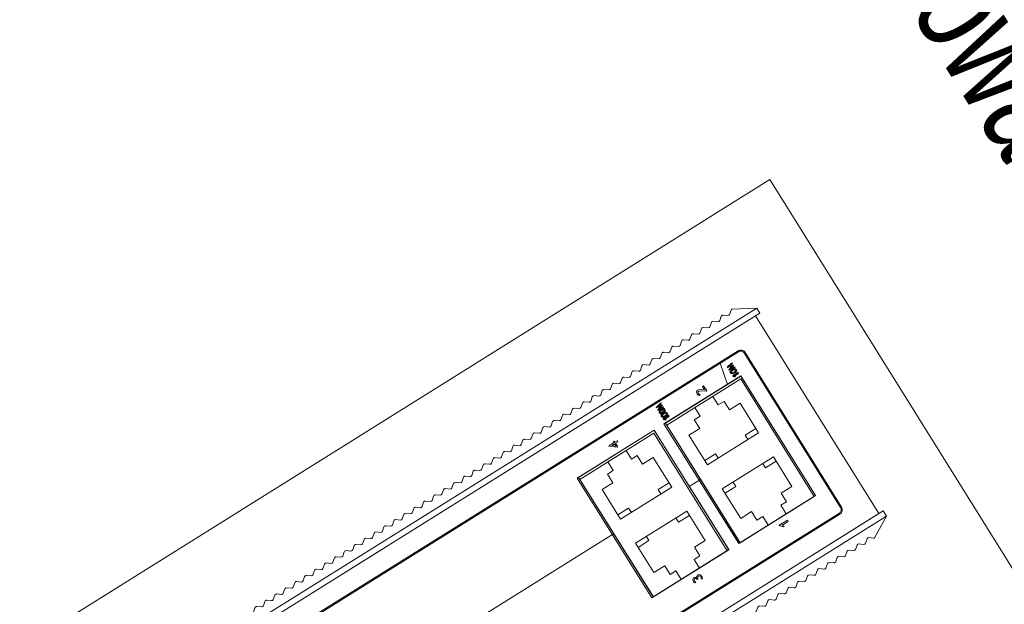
# Model space of a CAD drawing. Header units: metres. Extents: x 0 to 8443948, y 0 to 5887002.
# Tile 235 of 256: x 8443850.69 to 8443862.87, y 5886680.32 to 5886687.55. Entities that reach past the tile are written whole.
import ezdxf
from ezdxf.enums import TextEntityAlignment as Align

# ---------------------------------------------------------------- set-up
doc = ezdxf.new("R2010")
doc.units = ezdxf.units.M
doc.header["$MEASUREMENT"] = 0
doc.linetypes.add('DASHED', pattern=[19.05, 12.7, -6.35])
doc.layers.get('0').update_dxf_attribs({"color": 250, "linetype": 'CONTINUOUS', "lineweight": 5})
doc.layers.add('___H_1', color=160, linetype='CONTINUOUS')
doc.layers.add('światłowód', color=7, linetype='DASHED', lineweight=30)
doc.styles.add('romans', font='romans.shx')
doc.styles.get("Standard").update_dxf_attribs({"font": 'Working1250', "width": 0.75})

# ---------------------------------------------------------------- blocks, each defined once
blk = doc.blocks.new('A$C025A22F5')
for p, q in [((4.25, 3.59), (0, 1.19)), ((4.46, 3.53), (5.19, 2.97)), ((5.62, 2.96), (6.33, 3.52)), ((6.76, 3.53), (7.49, 2.97)), ((7.92, 2.96), (8.63, 3.52)), ((9.06, 3.53), (9.79, 2.97)), ((10.22, 2.96), (10.93, 3.52)), ((11.36, 3.53), (12.09, 2.97)), ((12.52, 2.96), (13.23, 3.52)), ((13.66, 3.53), (14.39, 2.97)), ((14.82, 2.96), (15.53, 3.52)), ((15.96, 3.53), (16.69, 2.97)), ((17.12, 2.96), (17.83, 3.52)), ((18.26, 3.53), (18.99, 2.97)), ((19.42, 2.96), (20.13, 3.52)), ((20.56, 3.53), (21.29, 2.97)), ((21.72, 2.96), (22.43, 3.52)), ((22.86, 3.53), (23.59, 2.97)), ((24.02, 2.96), (24.73, 3.52)), ((25.16, 3.53), (25.89, 2.97)), ((26.32, 2.96), (27.03, 3.52)), ((27.46, 3.53), (28.19, 2.97)), ((28.62, 2.96), (29.33, 3.52)), ((29.76, 3.53), (30.49, 2.97)), ((30.92, 2.96), (31.63, 3.52)), ((32.06, 3.53), (32.79, 2.97)), ((33.22, 2.96), (33.93, 3.52)), ((34.36, 3.53), (35.09, 2.97)), ((35.52, 2.96), (36.23, 3.52)), ((36.66, 3.53), (37.39, 2.97)), ((37.82, 2.96), (38.53, 3.52)), ((38.96, 3.53), (39.69, 2.97)), ((40.12, 2.96), (40.83, 3.52)), ((41.26, 3.53), (41.99, 2.97)), ((42.42, 2.96), (43.13, 3.52)), ((43.56, 3.53), (44.29, 2.97)), ((44.72, 2.96), (45.43, 3.52)), ((45.86, 3.53), (46.59, 2.97)), ((47.02, 2.96), (47.73, 3.52)), ((48.16, 3.53), (48.89, 2.97)), ((49.32, 2.96), (50.03, 3.52)), ((50.46, 3.53), (51.19, 2.97)), ((51.62, 2.96), (52.33, 3.52)), ((52.76, 3.53), (53.49, 2.97)), ((53.92, 2.96), (54.63, 3.52)), ((55.06, 3.53), (55.79, 2.97)), ((56.22, 2.96), (56.93, 3.52)), ((57.36, 3.53), (58.09, 2.97)), ((58.52, 2.96), (59.23, 3.52)), ((59.66, 3.53), (60.39, 2.97)), ((60.82, 2.96), (61.53, 3.52)), ((61.96, 3.53), (62.69, 2.97)), ((63.12, 2.96), (63.83, 3.52)), ((64.26, 3.53), (64.99, 2.97)), ((65.42, 2.96), (66.13, 3.52)), ((66.56, 3.53), (67.29, 2.97)), ((67.72, 2.96), (68.43, 3.52)), ((68.86, 3.53), (69.59, 2.97)), ((70.02, 2.96), (70.73, 3.52)), ((71.16, 3.53), (71.89, 2.97)), ((72.32, 2.96), (73.03, 3.52)), ((73.46, 3.53), (74.19, 2.97)), ((74.62, 2.96), (75.33, 3.52)), ((75.76, 3.53), (76.49, 2.97)), ((76.92, 2.96), (77.63, 3.52)), ((78.06, 3.53), (78.79, 2.97)), ((79.22, 2.96), (79.93, 3.52)), ((80.36, 3.53), (81.09, 2.97)), ((81.52, 2.96), (82.23, 3.52)), ((82.66, 3.53), (83.39, 2.97)), ((83.82, 2.96), (84.53, 3.52)), ((84.96, 3.53), (85.69, 2.97)), ((86.12, 2.96), (86.83, 3.52)), ((87.26, 3.53), (87.99, 2.97)), ((88.42, 2.96), (89.13, 3.52)), ((89.56, 3.53), (90.29, 2.97)), ((90.72, 2.96), (91.43, 3.52)), ((91.86, 3.53), (92.59, 2.97)), ((93.02, 2.96), (93.73, 3.52)), ((94.16, 3.53), (94.89, 2.97)), ((95.32, 2.96), (96.03, 3.52)), ((96.46, 3.53), (97.19, 2.97)), ((97.62, 2.96), (98.33, 3.52)), ((98.76, 3.53), (99.49, 2.97)), ((99.92, 2.96), (100.63, 3.52)), ((101.06, 3.53), (101.79, 2.97)), ((102.22, 2.96), (102.93, 3.52)), ((103.36, 3.53), (104.09, 2.97)), ((104.52, 2.96), (105.23, 3.52)), ((105.66, 3.53), (106.39, 2.97)), ((106.82, 2.96), (107.53, 3.52)), ((107.96, 3.53), (108.69, 2.97)), ((109.12, 2.96), (109.83, 3.52)), ((110.26, 3.53), (110.99, 2.97)), ((111.42, 2.96), (112.13, 3.52)), ((112.56, 3.53), (113.29, 2.97)), ((113.72, 2.96), (114.43, 3.52)), ((114.86, 3.53), (115.59, 2.97)), ((116.02, 2.96), (116.73, 3.52)), ((117.16, 3.53), (117.89, 2.97)), ((118.32, 2.96), (119.03, 3.52)), ((119.46, 3.53), (120.19, 2.97)), ((120.62, 2.96), (121.33, 3.52)), ((121.76, 3.53), (122.49, 2.97)), ((122.92, 2.96), (123.63, 3.52)), ((124.06, 3.53), (124.79, 2.97)), ((125.22, 2.96), (125.93, 3.52)), ((126.36, 3.53), (127.09, 2.97)), ((127.52, 2.96), (128.23, 3.52)), ((128.66, 3.53), (129.39, 2.97)), ((129.82, 2.96), (130.53, 3.52)), ((130.75, 3.59), (135, 1.19)), ((135, 1.19), (0, 1.19)), ((0, 0), (0, 1.19)), ((135, 0), (135, 1.19)), ((135, 0), (0, 0))]:
    blk.add_line(p, q)
for centre, start, end in [((4.25, 3.19), 59.0362, 90), ((5.41, 3.3), 236.1619, 300.9638), ((6.55, 3.19), 90, 124.1798), ((6.55, 3.19), 59.0362, 90), ((7.71, 3.3), 236.1619, 300.9638), ((8.85, 3.19), 90, 124.1798), ((8.85, 3.19), 59.0362, 90), ((10.01, 3.3), 236.1619, 300.9638), ((11.15, 3.19), 90, 124.1798), ((11.15, 3.19), 59.0362, 90), ((12.31, 3.3), 236.1619, 300.9638), ((13.45, 3.19), 90, 124.1798), ((13.45, 3.19), 59.0362, 90), ((14.61, 3.3), 236.1619, 300.9638), ((15.75, 3.19), 90, 124.1798), ((15.75, 3.19), 59.0362, 90), ((16.91, 3.3), 236.1619, 300.9638), ((18.05, 3.19), 90, 124.1798), ((18.05, 3.19), 59.0362, 90), ((19.21, 3.3), 236.1619, 300.9638), ((20.35, 3.19), 90, 124.1798), ((20.35, 3.19), 59.0362, 90), ((21.51, 3.3), 236.1619, 300.9638), ((22.65, 3.19), 90, 124.1798), ((22.65, 3.19), 59.0362, 90), ((23.81, 3.3), 236.1619, 300.9638), ((24.95, 3.19), 90, 124.1798), ((24.95, 3.19), 59.0362, 90), ((26.11, 3.3), 236.1619, 300.9638), ((27.25, 3.19), 90, 124.1798), ((27.25, 3.19), 59.0362, 90), ((28.41, 3.3), 236.1619, 300.9638), ((29.55, 3.19), 90, 124.1798), ((29.55, 3.19), 59.0362, 90), ((30.71, 3.3), 236.1619, 300.9638), ((31.85, 3.19), 90, 124.1798), ((31.85, 3.19), 59.0362, 90), ((33.01, 3.3), 236.1619, 300.9638), ((34.15, 3.19), 90, 124.1798), ((34.15, 3.19), 59.0362, 90), ((35.31, 3.3), 236.1619, 300.9638), ((36.45, 3.19), 90, 124.1798), ((36.45, 3.19), 59.0362, 90), ((37.61, 3.3), 236.1619, 300.9638), ((38.75, 3.19), 90, 124.1798), ((38.75, 3.19), 59.0362, 90), ((39.91, 3.3), 236.1619, 300.9638), ((41.05, 3.19), 90, 124.1798), ((41.05, 3.19), 59.0362, 90), ((42.21, 3.3), 236.1619, 300.9638), ((43.35, 3.19), 90, 124.1798), ((43.35, 3.19), 59.0362, 90), ((44.51, 3.3), 236.1619, 300.9638), ((45.65, 3.19), 90, 124.1798), ((45.65, 3.19), 59.0362, 90), ((46.81, 3.3), 236.1619, 300.9638), ((47.95, 3.19), 90, 124.1798), ((47.95, 3.19), 59.0362, 90), ((49.11, 3.3), 236.1619, 300.9638), ((50.25, 3.19), 90, 124.1798), ((50.25, 3.19), 59.0362, 90), ((51.41, 3.3), 236.1619, 300.9638), ((52.55, 3.19), 90, 124.1798), ((52.55, 3.19), 59.0362, 90), ((53.71, 3.3), 236.1619, 300.9638), ((54.85, 3.19), 90, 124.1798), ((54.85, 3.19), 59.0362, 90), ((56.01, 3.3), 236.1619, 300.9638), ((57.15, 3.19), 90, 124.1798), ((57.15, 3.19), 59.0362, 90), ((58.31, 3.3), 236.1619, 300.9638), ((59.45, 3.19), 90, 124.1798), ((59.45, 3.19), 59.0362, 90), ((60.61, 3.3), 236.1619, 300.9638), ((61.75, 3.19), 90, 124.1798), ((61.75, 3.19), 59.0362, 90), ((62.91, 3.3), 236.1619, 300.9638), ((64.05, 3.19), 90, 124.1798), ((64.05, 3.19), 59.0362, 90), ((65.21, 3.3), 236.1619, 300.9638), ((66.35, 3.19), 90, 124.1798), ((66.35, 3.19), 59.0362, 90), ((67.51, 3.3), 236.1619, 300.9638), ((68.65, 3.19), 90, 124.1798), ((68.65, 3.19), 59.0362, 90), ((69.81, 3.3), 236.1619, 300.9638), ((70.95, 3.19), 90, 124.1798), ((70.95, 3.19), 59.0362, 90), ((72.11, 3.3), 236.1619, 300.9638), ((73.25, 3.19), 90, 124.1798), ((73.25, 3.19), 59.0362, 90), ((74.41, 3.3), 236.1619, 300.9638), ((75.55, 3.19), 90, 124.1798), ((75.55, 3.19), 59.0362, 90), ((76.71, 3.3), 236.1619, 300.9638), ((77.85, 3.19), 90, 124.1798), ((77.85, 3.19), 59.0362, 90), ((79.01, 3.3), 236.1619, 300.9638), ((80.15, 3.19), 90, 124.1798), ((80.15, 3.19), 59.0362, 90), ((81.31, 3.3), 236.1619, 300.9638), ((82.45, 3.19), 90, 124.1798), ((82.45, 3.19), 59.0362, 90), ((83.61, 3.3), 236.1619, 300.9638), ((84.75, 3.19), 90, 124.1798), ((84.75, 3.19), 59.0362, 90), ((85.91, 3.3), 236.1619, 300.9638), ((87.05, 3.19), 90, 124.1798), ((87.05, 3.19), 59.0362, 90), ((88.21, 3.3), 236.1619, 300.9638), ((89.35, 3.19), 90, 124.1798), ((89.35, 3.19), 59.0362, 90), ((90.51, 3.3), 236.1619, 300.9638), ((91.65, 3.19), 90, 124.1798), ((91.65, 3.19), 59.0362, 90), ((92.81, 3.3), 236.1619, 300.9638), ((93.95, 3.19), 90, 124.1798), ((93.95, 3.19), 59.0362, 90), ((95.11, 3.3), 236.1619, 300.9638), ((96.25, 3.19), 90, 124.1798), ((96.25, 3.19), 59.0362, 90), ((97.41, 3.3), 236.1619, 300.9638), ((98.55, 3.19), 90, 124.1798), ((98.55, 3.19), 59.0362, 90), ((99.71, 3.3), 236.1619, 300.9638), ((100.85, 3.19), 90, 124.1798), ((100.85, 3.19), 59.0362, 90), ((102.01, 3.3), 236.1619, 300.9638), ((103.15, 3.19), 90, 124.1798), ((103.15, 3.19), 59.0362, 90), ((104.31, 3.3), 236.1619, 300.9638), ((105.45, 3.19), 90, 124.1798), ((105.45, 3.19), 59.0362, 90), ((106.61, 3.3), 236.1619, 300.9638), ((107.75, 3.19), 90, 124.1798), ((107.75, 3.19), 59.0362, 90), ((108.91, 3.3), 236.1619, 300.9638), ((110.05, 3.19), 90, 124.1798), ((110.05, 3.19), 59.0362, 90), ((111.21, 3.3), 236.1619, 300.9638), ((112.35, 3.19), 90, 124.1798), ((112.35, 3.19), 59.0362, 90), ((113.51, 3.3), 236.1619, 300.9638), ((114.65, 3.19), 90, 124.1798), ((114.65, 3.19), 59.0362, 90), ((115.81, 3.3), 236.1619, 300.9638), ((116.95, 3.19), 90, 124.1798), ((116.95, 3.19), 59.0362, 90), ((118.11, 3.3), 236.1619, 300.9638), ((119.25, 3.19), 90, 124.1798), ((119.25, 3.19), 59.0362, 90), ((120.41, 3.3), 236.1619, 300.9638), ((121.55, 3.19), 90, 124.1798), ((121.55, 3.19), 59.0362, 90), ((122.71, 3.3), 236.1619, 300.9638), ((123.85, 3.19), 90, 124.1798), ((123.85, 3.19), 59.0362, 90), ((125.01, 3.3), 236.1619, 300.9638), ((126.15, 3.19), 90, 124.1798), ((126.15, 3.19), 59.0362, 90), ((127.31, 3.3), 236.1619, 300.9638), ((128.45, 3.19), 90, 124.1798), ((128.45, 3.19), 59.0362, 90), ((129.61, 3.3), 236.1619, 300.9638), ((130.75, 3.19), 90, 124.1798)]:
    blk.add_arc(centre, 0.4, start, end)
blk = doc.blocks.new('AI9-BLK37')
at = {"layer": '___H_1', "color": 7}
blk.add_lwpolyline([(1.64, -0.63), (1.38, 0.61), (1.33, 0.61), (1.08, -0.28), (0.8, 0.61), (0.72, 0.61), (0.52, -0.63), (0.67, -0.63), (0.8, 0.18), (1.05, -0.63), (1.11, -0.63), (1.33, 0.18), (1.49, -0.63)], close=True, dxfattribs=at)
for points, knots in [([(-1.41, -0.63), (-1.41, -0.63), (-1.41, 0.33), (-1.41, 0.33), (-1.41, 0.33), (-1.64, 0.18), (-1.64, 0.18), (-1.64, 0.18), (-1.64, 0.33), (-1.64, 0.33), (-1.59, 0.36), (-1.51, 0.41), (-1.46, 0.46), (-1.38, 0.51), (-1.33, 0.58), (-1.31, 0.63), (-1.31, 0.63), (-1.26, 0.63), (-1.26, 0.63), (-1.26, 0.63), (-1.26, -0.63), (-1.26, -0.63), (-1.26, -0.63), (-1.41, -0.63), (-1.41, -0.63)], [0, 0, 0, 0, 1, 1, 1, 2, 2, 2, 3, 3, 3, 4, 4, 4, 5, 5, 5, 6, 6, 6, 7, 7, 7, 8, 8, 8, 8]), ([(-1, -0.51), (-0.93, -0.61), (-0.83, -0.63), (-0.72, -0.63), (-0.6, -0.63), (-0.5, -0.58), (-0.44, -0.48), (-0.37, -0.36), (-0.34, -0.2), (-0.34, 0), (-0.34, 0.23), (-0.37, 0.41), (-0.44, 0.51), (-0.5, 0.58), (-0.6, 0.63), (-0.7, 0.63), (-0.83, 0.63), (-0.93, 0.58), (-0.98, 0.48), (-1.05, 0.36), (-1.08, 0.2), (-1.08, 0.03), (-1.08, -0.23), (-1.05, -0.41), (-1, -0.51)], [0, 0, 0, 0, 1, 1, 1, 2, 2, 2, 3, 3, 3, 4, 4, 4, 5, 5, 5, 6, 6, 6, 7, 7, 7, 8, 8, 8, 8]), ([(-0.7, 0.51), (-0.67, 0.51), (-0.62, 0.48), (-0.6, 0.46), (-0.55, 0.41), (-0.55, 0.38), (-0.52, 0.3), (-0.52, 0.25), (-0.5, 0.15), (-0.5, 0.03), (-0.5, -0.18), (-0.52, -0.3), (-0.55, -0.38), (-0.6, -0.46), (-0.65, -0.51), (-0.72, -0.51), (-0.85, -0.51), (-0.93, -0.33), (-0.93, 0.03), (-0.93, 0.33), (-0.85, 0.51), (-0.7, 0.51), (-0.7, 0.51), (-0.7, 0.51), (-0.7, 0.51)], [0, 0, 0, 0, 1, 1, 1, 2, 2, 2, 3, 3, 3, 4, 4, 4, 5, 5, 5, 6, 6, 6, 7, 7, 7, 8, 8, 8, 8]), ([(-0.27, 0.03), (-0.27, 0.2), (-0.24, 0.36), (-0.17, 0.48), (-0.11, 0.58), (-0.01, 0.63), (0.11, 0.63), (0.24, 0.63), (0.32, 0.58), (0.39, 0.51), (0.44, 0.41), (0.47, 0.23), (0.47, 0), (0.47, -0.2), (0.44, -0.36), (0.37, -0.48), (0.32, -0.58), (0.22, -0.63), (0.11, -0.63), (-0.01, -0.63), (-0.11, -0.61), (-0.17, -0.51), (-0.24, -0.41), (-0.27, -0.23), (-0.27, 0.03), (-0.27, 0.03), (-0.27, 0.03), (-0.27, 0.03)], [0, 0, 0, 0, 1, 1, 1, 2, 2, 2, 3, 3, 3, 4, 4, 4, 5, 5, 5, 6, 6, 6, 7, 7, 7, 8, 8, 8, 9, 9, 9, 9]), ([(-0.11, 0.03), (-0.11, -0.33), (-0.04, -0.51), (0.09, -0.51), (0.17, -0.51), (0.22, -0.46), (0.27, -0.38), (0.29, -0.3), (0.32, -0.18), (0.32, 0.03), (0.32, 0.15), (0.32, 0.25), (0.29, 0.3), (0.29, 0.38), (0.27, 0.41), (0.22, 0.46), (0.19, 0.48), (0.17, 0.51), (0.11, 0.51), (-0.04, 0.51), (-0.11, 0.33), (-0.11, 0.03)], [0, 0, 0, 0, 1, 1, 1, 2, 2, 2, 3, 3, 3, 4, 4, 4, 5, 5, 5, 6, 6, 6, 7, 7, 7, 7])]:
    blk.add_open_spline(points, degree=3, knots=knots, dxfattribs=at)
blk = doc.blocks.new('AI9-BLK36')
at = {"layer": '___H_1', "color": 7}
blk.add_lwpolyline([(1.17, -0.62), (1.02, 0.17), (0.79, -0.65), (0.74, -0.65), (0.48, 0.17), (0.36, -0.62), (0.2, -0.62), (0.41, 0.62), (0.48, 0.62), (0.76, -0.29), (1.02, 0.62), (1.07, 0.62), (1.32, -0.62)], close=True, dxfattribs=at)
for points in [[(-1.09, -0.62), (-1.09, -0.62), (-1.09, 0.32), (-1.09, 0.32), (-1.09, 0.32), (-1.32, 0.17), (-1.32, 0.17), (-1.32, 0.17), (-1.32, 0.32), (-1.32, 0.32), (-1.27, 0.34), (-1.22, 0.39), (-1.14, 0.44), (-1.07, 0.52), (-1.02, 0.57), (-0.99, 0.62), (-0.99, 0.62), (-0.94, 0.62), (-0.94, 0.62), (-0.94, 0.62), (-0.94, -0.62), (-0.94, -0.62), (-0.94, -0.62), (-1.09, -0.62), (-1.09, -0.62)], [(-0.51, -0.52), (-0.46, -0.6), (-0.36, -0.65), (-0.23, -0.65), (-0.1, -0.65), (-0.03, -0.6), (0.05, -0.47), (0.1, -0.37), (0.13, -0.19), (0.13, 0.01), (0.13, 0.24), (0.1, 0.39), (0.05, 0.5), (0, 0.6), (-0.1, 0.65), (-0.23, 0.65), (-0.33, 0.65), (-0.43, 0.57), (-0.51, 0.47), (-0.56, 0.34), (-0.61, 0.22), (-0.61, 0.04), (-0.61, -0.24), (-0.56, -0.42), (-0.51, -0.52)], [(-0.23, 0.5), (-0.18, 0.5), (-0.13, 0.47), (-0.1, 0.44), (-0.08, 0.42), (-0.05, 0.37), (-0.05, 0.29), (-0.03, 0.24), (-0.03, 0.14), (-0.03, 0.01), (-0.03, -0.19), (-0.03, -0.32), (-0.08, -0.39), (-0.1, -0.47), (-0.18, -0.5), (-0.25, -0.5), (-0.38, -0.5), (-0.46, -0.34), (-0.46, 0.01), (-0.46, 0.34), (-0.38, 0.5), (-0.23, 0.5), (-0.23, 0.5), (-0.23, 0.5), (-0.23, 0.5)]]:
    blk.add_open_spline(points, degree=3, knots=[0, 0, 0, 0, 1, 1, 1, 2, 2, 2, 3, 3, 3, 4, 4, 4, 5, 5, 5, 6, 6, 6, 7, 7, 7, 8, 8, 8, 8], dxfattribs=at)
blk = doc.blocks.new('EDS-305-M-SC')
for p, q in [((-22.9, 134), (-22.9, 0)), ((22.9, 134), (22.9, 0)), ((-13.3, 46.66), (-13.3, 28.83)), ((-13.3, 46.31), (13.95, 46.31)), ((-13.3, 46.31), (-13.3, 29.18)), ((13.95, 46.31), (13.95, 29.18)), ((-9.3, 43.68), (-9.3, 41.19)), ((-9.3, 43.68), (-2.45, 43.68)), ((-3.45, 43.68), (-3.45, 41.18)), ((-2.45, 43.68), (-2.45, 31.81)), ((3.1, 43.68), (3.1, 31.81)), ((9.95, 43.68), (3.1, 43.68)), ((4.1, 43.68), (4.1, 41.18)), ((9.95, 43.68), (9.95, 41.19)), ((-11.3, 41.19), (-11.3, 39.84)), ((-9.3, 41.19), (-11.3, 41.19)), ((-3.45, 41.18), (-2.45, 41.18)), ((4.1, 41.18), (3.1, 41.18)), ((9.95, 41.19), (11.95, 41.19)), ((11.95, 41.19), (11.95, 39.84)), ((-11.3, 39.84), (-13.3, 39.84)), ((-13.3, 39.84), (-13.3, 35.64)), ((11.95, 39.84), (13.95, 39.84)), ((13.95, 39.84), (13.95, 35.64)), ((-11.3, 35.64), (-13.3, 35.64)), ((-11.3, 35.64), (-11.3, 34.29)), ((11.95, 35.64), (11.95, 34.29)), ((11.95, 35.64), (13.95, 35.64)), ((-9.3, 34.29), (-11.3, 34.29)), ((-9.3, 34.29), (-9.3, 31.81)), ((-3.45, 34.31), (-3.45, 31.81)), ((-3.45, 34.31), (-2.45, 34.31)), ((4.1, 34.31), (3.1, 34.31)), ((4.1, 34.31), (4.1, 31.81)), ((9.95, 34.29), (11.95, 34.29)), ((9.95, 34.29), (9.95, 31.81)), ((-9.3, 31.81), (-2.45, 31.81)), ((9.95, 31.81), (3.1, 31.81)), ((-13.3, 29.18), (13.95, 29.18)), ((-13.3, 26.53), (-13.3, 8.7)), ((-13.3, 26.18), (13.95, 26.18)), ((-13.3, 26.18), (-13.3, 9.05)), ((13.95, 26.18), (13.95, 9.05)), ((-9.3, 23.55), (-2.45, 23.55)), ((-9.3, 23.55), (-9.3, 21.06)), ((-3.45, 23.55), (-3.45, 21.05)), ((-2.45, 23.55), (-2.45, 11.68)), ((3.1, 23.55), (3.1, 11.68)), ((9.95, 23.55), (3.1, 23.55)), ((4.1, 23.55), (4.1, 21.05)), ((9.95, 23.55), (9.95, 21.06)), ((-11.3, 19.71), (-13.3, 19.71)), ((-13.3, 19.71), (-13.3, 15.51)), ((-9.3, 21.06), (-11.3, 21.06)), ((-11.3, 21.06), (-11.3, 19.71)), ((-3.45, 21.05), (-2.45, 21.05)), ((4.1, 21.05), (3.1, 21.05)), ((9.95, 21.06), (11.95, 21.06)), ((11.95, 21.06), (11.95, 19.71)), ((11.95, 19.71), (13.95, 19.71)), ((13.95, 19.71), (13.95, 15.51)), ((-11.3, 15.51), (-13.3, 15.51)), ((-11.3, 15.51), (-11.3, 14.16)), ((11.95, 15.51), (13.95, 15.51)), ((11.95, 15.51), (11.95, 14.16)), ((-9.3, 14.16), (-11.3, 14.16)), ((-9.3, 14.16), (-9.3, 11.68)), ((-3.45, 14.18), (-2.45, 14.18)), ((-3.45, 14.18), (-3.45, 11.68)), ((4.1, 14.18), (3.1, 14.18)), ((4.1, 14.18), (4.1, 11.68)), ((9.95, 14.16), (11.95, 14.16)), ((9.95, 14.16), (9.95, 11.68)), ((-9.3, 11.68), (-2.45, 11.68)), ((9.95, 11.68), (3.1, 11.68)), ((-13.3, 9.05), (13.95, 9.05)), ((-22.9, 0), (22.9, 0))]:
    blk.add_line(p, q)
at = {"linetype": 'Continuous'}
for p, q in [((1.38, 120.67), (1.38, 46.37)), ((14.45, 46.66), (-13.3, 46.66)), ((14.45, 28.83), (14.45, 46.66)), ((-13.3, 28.83), (14.45, 28.83)), ((1.38, 28.82), (1.38, 26.23)), ((14.45, 26.53), (-13.3, 26.53)), ((14.45, 8.7), (14.45, 26.53)), ((14.41, 11.85), (18.71, 10.82)), ((-13.3, 8.7), (14.45, 8.7))]:
    blk.add_line(p, q, dxfattribs=at)
at = {"flags": 128}
for points in [[(-18.9, 6.56), (-18.9, 128.32, -0.414214), (-17.9, 129.32), (17.91, 129.32, -0.414214), (18.91, 128.32), (18.91, 6.56, -0.414214), (17.91, 5.56), (-17.9, 5.56, -0.414214)], [(-18.7, 6.56), (-18.7, 128.32, -0.414214), (-17.9, 129.12), (17.91, 129.12, -0.414214), (18.71, 128.32), (18.71, 6.56, -0.414214), (17.91, 5.76), (-17.9, 5.76, -0.414214)], [(-18.7, 6.56), (-18.7, 128.32, -0.414214), (-17.9, 129.12), (17.91, 129.12, -0.414214), (18.71, 128.32), (18.71, 6.56, -0.414214), (17.91, 5.76), (-17.9, 5.76, -0.414214)]]:
    blk.add_lwpolyline(points, format="xyb", close=True, dxfattribs=at)
for points in [[(14.41, 28.82), (-13.26, 28.82), (-13.26, 46.37), (14.41, 46.37)], [(16.54, 36.61), (16.54, 36.11), (16.28, 36.11), (16.28, 36.61), (15.42, 36.61), (15.42, 36.77), (16.44, 37.99), (16.54, 37.99), (16.54, 36.82), (16.74, 36.82), (16.74, 36.61), (16.54, 36.61)], [(16.28, 37.48), (15.73, 36.82), (16.28, 36.82)], [(14.41, 8.7), (-13.26, 8.7), (-13.26, 26.23), (14.41, 26.23)]]:
    blk.add_lwpolyline(points, close=True)
for points, knots in [([(-15.36, 36.23), (-15.36, 36.23), (-15.24, 36.44), (-15.24, 36.44), (-15.16, 36.33), (-15.03, 36.28), (-14.91, 36.28), (-14.65, 36.28), (-14.55, 36.41), (-14.55, 36.64), (-14.55, 36.74), (-14.58, 36.84), (-14.65, 36.89), (-14.73, 36.97), (-14.8, 36.99), (-14.93, 36.99), (-14.93, 36.99), (-14.96, 36.99), (-14.96, 36.99), (-14.96, 36.99), (-14.96, 37.2), (-14.96, 37.2), (-14.96, 37.2), (-14.93, 37.2), (-14.93, 37.2), (-14.73, 37.2), (-14.6, 37.3), (-14.6, 37.48), (-14.6, 37.68), (-14.7, 37.78), (-14.93, 37.78), (-15.03, 37.78), (-15.13, 37.76), (-15.19, 37.68), (-15.19, 37.68), (-15.31, 37.86), (-15.31, 37.86), (-15.24, 37.96), (-15.08, 38.01), (-14.91, 38.01), (-14.73, 38.01), (-14.6, 37.96), (-14.5, 37.88), (-14.37, 37.78), (-14.32, 37.68), (-14.32, 37.53), (-14.32, 37.43), (-14.35, 37.35), (-14.42, 37.27), (-14.47, 37.17), (-14.55, 37.12), (-14.63, 37.1), (-14.53, 37.07), (-14.42, 36.99), (-14.37, 36.92), (-14.3, 36.84), (-14.27, 36.74), (-14.27, 36.61), (-14.27, 36.44), (-14.32, 36.31), (-14.45, 36.21), (-14.55, 36.13), (-14.7, 36.08), (-14.91, 36.08), (-15.01, 36.08), (-15.08, 36.11), (-15.16, 36.13), (-15.24, 36.16), (-15.31, 36.18), (-15.36, 36.23)], [0, 0, 0, 0, 1, 1, 1, 2, 2, 2, 3, 3, 3, 4, 4, 4, 5, 5, 5, 6, 6, 6, 7, 7, 7, 8, 8, 8, 9, 9, 9, 10, 10, 10, 11, 11, 11, 12, 12, 12, 13, 13, 13, 14, 14, 14, 15, 15, 15, 16, 16, 16, 17, 17, 17, 18, 18, 18, 19, 19, 19, 20, 20, 20, 21, 21, 21, 22, 22, 22, 23, 23, 23, 23]), ([(-14.47, 15.96), (-14.47, 15.96), (-14.47, 17.84), (-14.47, 17.84), (-14.47, 17.84), (-14.58, 17.84), (-14.58, 17.84), (-14.63, 17.77), (-14.7, 17.69), (-14.83, 17.59), (-14.93, 17.51), (-15.03, 17.44), (-15.13, 17.39), (-15.13, 17.39), (-15.13, 17.16), (-15.13, 17.16), (-15.13, 17.16), (-14.75, 17.39), (-14.75, 17.39), (-14.75, 17.39), (-14.75, 15.96), (-14.75, 15.96), (-14.75, 15.96), (-14.47, 15.96), (-14.47, 15.96)], [0, 0, 0, 0, 1, 1, 1, 2, 2, 2, 3, 3, 3, 4, 4, 4, 5, 5, 5, 6, 6, 6, 7, 7, 7, 8, 8, 8, 8]), ([(16.67, 15.96), (16.67, 15.96), (16.67, 16.19), (16.67, 16.19), (16.67, 16.19), (15.9, 16.19), (15.9, 16.19), (15.9, 16.19), (16.34, 16.85), (16.34, 16.85), (16.49, 17.08), (16.54, 17.23), (16.54, 17.39), (16.54, 17.54), (16.49, 17.67), (16.39, 17.74), (16.28, 17.82), (16.16, 17.87), (15.95, 17.87), (15.85, 17.87), (15.73, 17.84), (15.65, 17.79), (15.57, 17.74), (15.5, 17.67), (15.47, 17.59), (15.47, 17.59), (15.65, 17.46), (15.65, 17.46), (15.68, 17.51), (15.73, 17.56), (15.78, 17.59), (15.85, 17.64), (15.9, 17.64), (15.98, 17.64), (16.18, 17.64), (16.26, 17.56), (16.26, 17.39), (16.26, 17.26), (16.21, 17.11), (16.08, 16.9), (16.08, 16.9), (15.47, 16.01), (15.47, 16.01), (15.47, 16.01), (15.47, 15.96), (15.47, 15.96), (15.47, 15.96), (16.67, 15.96), (16.67, 15.96)], [0, 0, 0, 0, 1, 1, 1, 2, 2, 2, 3, 3, 3, 4, 4, 4, 5, 5, 5, 6, 6, 6, 7, 7, 7, 8, 8, 8, 9, 9, 9, 10, 10, 10, 11, 11, 11, 12, 12, 12, 13, 13, 13, 14, 14, 14, 15, 15, 15, 16, 16, 16, 16])]:
    blk.add_open_spline(points, degree=3, knots=knots)
at = {"xscale": -1, "rotation": 89.99999999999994}
blk.add_blockref('A$C025A22F5', (-22.9, 134), dxfattribs=at)
at = {"rotation": 270}
blk.add_blockref('A$C025A22F5', (22.9, 134), dxfattribs=at)
for name, p in [('AI9-BLK37', (16.63, 25.51)), ('AI9-BLK36', (16.23, 9.45))]:
    blk.add_blockref(name, p)
blk = doc.blocks.new('VBBBDFG')
blk.add_lwpolyline([(-509.13, 789.69), (-209.07, 789.65), (-209, 489.6), (-509.06, 489.64)], close=True)
at = {"zscale": 2, "rotation": 180}
blk.add_blockref('EDS-305-M-SC', (-464.99, 773.11), dxfattribs=at)
at = {"insert": (-620.46, 1213.51), "char_height": 19.8, "attachment_point": 1}
blk.add_mtext_dynamic_manual_height_columns('CCTV3 na słupie nr 17\\Pszafa wisząca nasłupowa\\P300mm x 300mm x 250mm\\Pkompletna, kompatybilna z resztą urządzeń\\Pwyposażenie między innymi w:\\P- rozłącznik izolacyjny np. FR301 40A\\P- wyłącznik nadprądowy np. S301 B 6A\\P- zasilacz \\P- przełącznik sieciowy\\P- 3x adapter gniazda RJ45\\P- przełącznica skrzynkowa \\Pświatłowodowa 2xSC', width=600.2422, gutter_width=1, heights=[0], dxfattribs=at)
at = {"layer": 'światłowód', "linetype": 'Continuous', "lineweight": 30, "ltscale": 2, "style": 'romans'}
for tag, height, p in [('10', 13.41, (-4191.31, 965.27)), ('Z', 13.41, (-3196.32, 943.85)), ('S20', 13.41, (-4160.79, 916.78)), ('Z', 13.41, (-3196.32, 889.77)), ('10', 13.41, (-3575.65, 875.05)), ('SŁUP19', 13.41, (-3342.82, 837.15)), ('S21', 13.41, (-3575.57, 837.15)), ('10', 13.41, (-4427.39, 702.74)), ('S17', 13.41, (-4440.36, 655.61)), ('10', 13.41, (-4427.39, 548.39)), ('S17', 13.41, (-4440.36, 455.19)), ('10', 13.41, (-3954.13, 319.17)), ('10', 13.41, (-3888.3, 319.17)), ('10', 13.41, (-3822.48, 319.17)), ('S1', 13.41, (-3988.04, 270.68)), ('10', 12, (-4164.93, -218.17)), ('Z', 12, (-4164.93, -265.32)), ('10', 13.41, (-3193.58, -277.91)), ('S13', 13.41, (-3163.06, -326.41))]:
    blk.add_attdef(tag, text='', height=height, dxfattribs=at).set_placement(p, align=Align.CENTER)
for p in [(-4395.86, 757.15), (-4395.86, 472.07)]:
    blk.add_attdef('10', text='', height=13.41, rotation=90, dxfattribs=at).set_placement(p, align=Align.CENTER)
blk = doc.blocks.new('122233221')
blk.add_blockref('VBBBDFG', (0, 0))

msp = doc.modelspace()

# ---------------------------------------------------------------- block references
at = {"xscale": 0.06288304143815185, "yscale": 0.06288304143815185, "zscale": 0.06288304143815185, "rotation": 301.977755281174}
msp.add_blockref('122233221', (8443834.8, 5886632.117), dxfattribs=at)

doc.saveas('drawing.dxf')
